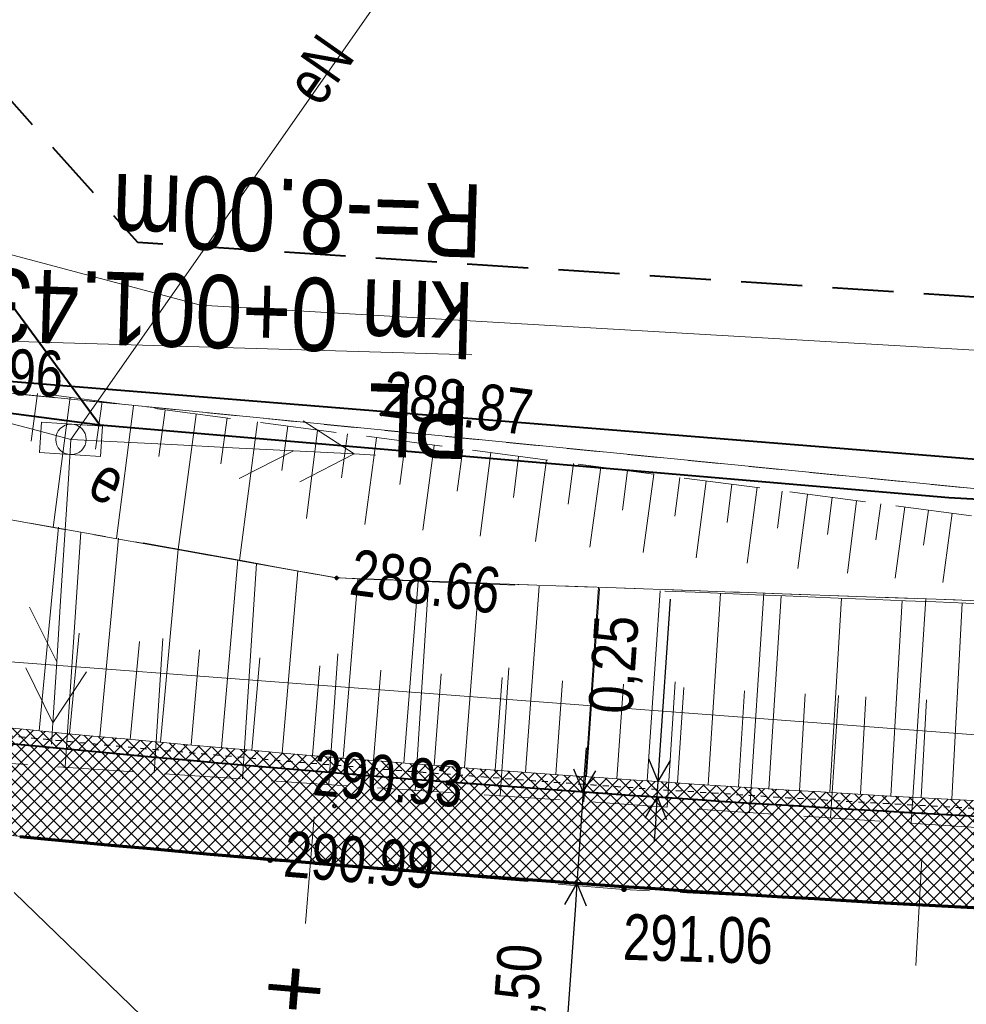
# Model space of a CAD drawing. Header units: metres. Extents: x 7437495 to 7437812, y 5556446 to 5556827.
# Tile 12 of 38: x 7437564 to 7437580, y 5556667 to 5556684. Entities that reach past the tile are written whole.
import ezdxf

# ---------------------------------------------------------------- set-up
doc = ezdxf.new("R2010")
doc.units = ezdxf.units.M
doc.header["$MEASUREMENT"] = 0
for name, pattern in [('0.5_0.5', [1.5, 0.5, -0.5, 0.5]), ('BUBZ01-500', [1.75, 1.25, -0.5]), ('DGN Style 3', [8.60601, 6.14715, -2.45886]), ('EGBU01-500', [1, 0.5, -0.5]), ('KTCR02-500', [1.5, 1, -0.5]), ('KTJZ01-500', [2, 1.5, -0.5])]:
    doc.linetypes.add(name, pattern=pattern)
doc.layers.get('0').update_dxf_attribs({"color": 250, "lineweight": 5})
for name, color, linetype, lineweight in [('510-Podpora jednosłupowa symb.-STPOW', 7, 'Continuous', 5), ('BUBZ01', 250, 'Continuous', 5), ('BUIB02_01', 250, 'Continuous', 5), ('D_balustrada', 7, '0.5_0.5', 30), ('D_kilometraz', 7, 'Continuous', 13), ('D_kraweznik', 7, 'Continuous', 70), ('D_obrzeze', 7, 'Continuous', 40), ('D_opis trasy', 7, 'Continuous', 13), ('D_pobocze', 7, 'Continuous', 13), ('D_skarpa', 7, 'DGN Style 3', 20), ('D_skarpa-symbol', 7, 'Continuous', 20), ('D_wymiary', 7, 'Continuous', 13), ('DS_chodniki', 4, 'Continuous', 0), ('DS_pobocze', 1, 'Continuous', 0), ('EGBD03', 250, 'Continuous', 5), ('EGBU01', 250, 'Continuous', 5), ('KTJZ01', 250, 'Continuous', 5), ('KTOK05_01', 250, 'Continuous', 5), ('MPZP', 250, 'Continuous', 5), ('przewód elektroenergetyczny niskiego napięcia (linia) - symbol', 7, 'Continuous', 5), ('przewód telekomunikacyjny (linia) - symbol', 7, 'Continuous', 5), ('punkt wysokościowy sztuczny', 7, 'Continuous', 5), ('RTPW01', 250, 'Continuous', 5), ('RTPW02', 250, 'Continuous', 5), ('rzedne dla projektanta', 250, 'Continuous', 5), ('SUPE', 250, 'Continuous', 5), ('SUPE_01', 250, 'Continuous', 5), ('SUPT_01', 250, 'Continuous', 5), ('SUSM04_01_E', 250, 'Continuous', 5), ('szafa elektroenergetyczna (punkt)', 7, 'Continuous', 5), ('szafa elektroenergetyczna (punkt)-Atr17', 7, 'Continuous', 5), ('słup (punkt)', 7, 'Continuous', 5)]:
    doc.layers.add(name, color=color, linetype=linetype, lineweight=lineweight)
doc.styles.add('ROMANS', font='arial.ttf', dxfattribs={"width": 0.8})
doc.styles.get("Standard").update_dxf_attribs({"font": 'txt.shx', "width": 0.75})
doc.styles.add('Style-Arial Narrow', font='ARIALN.TTF')
doc.linetypes.add('KTOK05_01-500', pattern='A,3.75,[13,dgnlstyle-rozp_2015.shx,S=0.002778,R=0,X=0,Y=0],3.75', length=7.5)
doc.dimstyles.new('1-500', dxfattribs={"dimscale": 10, "dimtxt": 0.2, "dimasz": 0.07, "dimexe": 0, "dimexo": 0, "dimgap": 0.05, "dimtad": 1, "dimdec": 1, "dimzin": 0, "dimtxsty": 'ROMANS', "dimblk": 'ARCHTICK', "dimcen": 0.1, "dimclrt": 256, "dimadec": 0, "dimazin": 0, "dimtfac": 0.666667, "dimtdec": 1, "dimtofl": 0, "dimtmove": 1, "dimatfit": 2, "dimfxl": 0, "dimtolj": 1, "dimtzin": 0, "dimarcsym": 0})

# ---------------------------------------------------------------- blocks, each defined once
blk = doc.blocks.new('PE04')
at = {"color": 0, "linetype": 'Continuous', "lineweight": 13, "ltscale": 10}
for p, q in [((46.5, 0), (37.84, 5)), ((6.5, 0), (0, 0)), ((6.5, 0), (16.5, 0)), ((16.5, 0), (26.5, 0)), ((26.5, 0), (36.5, 0)), ((36.5, 0), (46.5, 0)), ((46.5, 0), (37.84, -5)), ((46.5, 0), (50, 0))]:
    blk.add_line(p, q, dxfattribs=at)
blk = doc.blocks.new('PT01')
at = {"color": 0, "linetype": 'Continuous', "lineweight": 13, "ltscale": 10}
for p, q in [((46.5, 0), (37.84, 5)), ((6.5, 0), (0, 0)), ((6.5, 0), (16.5, 0)), ((16.5, 0), (26.5, 0)), ((26.5, 0), (36.5, 0)), ((36.5, 0), (27.84, -5)), ((36.5, 0), (46.5, 0)), ((46.5, 0), (50, 0))]:
    blk.add_line(p, q, dxfattribs=at)
blk = doc.blocks.new('US18')
at = {"color": 0, "linetype": 'Continuous', "lineweight": 13, "ltscale": 10}
for p, q in [((-5, -2.5), (-5, 2.5)), ((-5, 2.5), (5, 2.5)), ((5, -2.5), (5, 2.5)), ((-5, -2.5), (5, -2.5))]:
    blk.add_line(p, q, dxfattribs=at)
blk = doc.blocks.new('510')
at = {"layer": '510-Podpora jednosłupowa symb.-STPOW', "color": 0, "linetype": 'Continuous', "lineweight": 13}
blk.add_circle((0, 0), 2.5, dxfattribs=at)
blk = doc.blocks.new('PW02')
at = {"layer": 'punkt wysokościowy sztuczny', "linetype": 'Continuous', "lineweight": 13}
h = blk.add_hatch(color=0, dxfattribs=at)
edge = h.paths.add_edge_path()
edge.add_arc((0, 0), 0.45, 0, 360)
blk = doc.blocks.new('SM04')
at = {"layer": 'słup (punkt)', "color": 0, "linetype": 'Continuous', "lineweight": 13}
blk.add_circle((0, 0), 2.5, dxfattribs=at)
blk = doc.blocks.new('TerminatorOpen')
at = {"color": 0, "linetype": 'ByBlock', "lineweight": -2}
for q in [(-1, 0.5), (-1, 0), (-1, -0.5)]:
    blk.add_line((0, 0), q, dxfattribs=at)
blk = doc.blocks.new('*D57')
at = {"layer": 'D_wymiary', "color": 0, "lineweight": -2, "transparency": 16777216}
for p, q in [((7437573.278, 5556671.238), (7437573.303, 5556671.597)), ((7437573.434, 5556670.866), (7437573.073, 5556670.891)), ((7437573.253, 5556670.878), (7437573.148, 5556669.382)), ((7437573.33, 5556669.369), (7437572.969, 5556669.395)), ((7437573.123, 5556669.023), (7437572.942, 5556666.429))]:
    blk.add_line(p, q, dxfattribs=at)
at = {"layer": 'Defpoints', "color": 0, "transparency": 16777216}
for p in [(7437573.253, 5556670.878), (7437573.614, 5556670.853), (7437573.51, 5556669.357)]:
    blk.add_point(p, dxfattribs=at)
at = {"layer": 'D_wymiary', "color": 0, "lineweight": -2, "transparency": 16777216, "xscale": 0.36, "yscale": 0.36, "zscale": 0.36}
for p, rotation in [((7437573.253, 5556670.878), 266.0114099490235), ((7437573.148, 5556669.382), 86.01140994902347)]:
    blk.add_blockref('TerminatorOpen', p, dxfattribs=dict(at, rotation=rotation))
at = {"layer": 'D_wymiary', "transparency": 16777216, "insert": (7437572.228, 5556667.579), "char_height": 0.72, "attachment_point": 5, "rotation": 86.0114, "style": 'Style-Arial Narrow'}
blk.add_mtext('1,50', dxfattribs=at)
blk = doc.blocks.new('*D61')
at = {"layer": 'D_wymiary', "color": 0, "lineweight": -2, "transparency": 16777216}
for p, q in [((7437574.504, 5556671.404), (7437574.681, 5556674.033)), ((7437574.328, 5556671.055), (7437574.3, 5556671.057)), ((7437574.463, 5556670.795), (7437574.48, 5556671.045)), ((7437574.312, 5556670.805), (7437574.283, 5556670.807)), ((7437574.439, 5556670.436), (7437574.415, 5556670.077))]:
    blk.add_line(p, q, dxfattribs=at)
at = {"layer": 'Defpoints', "color": 0, "transparency": 16777216}
for p in [(7437574.508, 5556671.043), (7437574.463, 5556670.795), (7437574.491, 5556670.793)]:
    blk.add_point(p, dxfattribs=at)
at = {"layer": 'D_wymiary', "color": 0, "lineweight": -2, "transparency": 16777216, "xscale": 0.36, "yscale": 0.36, "zscale": 0.36}
for p, rotation in [((7437574.48, 5556671.045), 266.1559556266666), ((7437574.463, 5556670.795), 86.15595562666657)]:
    blk.add_blockref('TerminatorOpen', p, dxfattribs=dict(at, rotation=rotation))
at = {"layer": 'D_wymiary', "transparency": 16777216, "insert": (7437573.814, 5556672.959), "char_height": 0.72, "attachment_point": 5, "rotation": 86.156, "style": 'Style-Arial Narrow'}
blk.add_mtext('0,25', dxfattribs=at)

msp = doc.modelspace()

# ---------------------------------------------------------------- hatches: boundary and pattern name
at = {"layer": 'DS_chodniki', "lineweight": 0}
h = msp.add_hatch(dxfattribs=at)
h.set_pattern_fill('CROSSHATCH', color=256, angle=-28.4667, style=0, pattern_type=2)
h.set_pattern_definition([(45, (7437606.68072, 5556669.45019), (-0.106066, 0.106066), []), (315, (7437606.68072, 5556669.45019), (0.106066, 0.106066), [])])
h.paths.add_polyline_path([(7437597.409, 5556670.009, -0.023893), (7437564.161, 5556671.642), (7437562.412, 5556671.812, -0.394504), (7437556.543, 5556678.47), (7437556.585, 5556679.903), (7437555.086, 5556679.946), (7437555.044, 5556678.514, 0.394504), (7437562.267, 5556670.319), (7437564.016, 5556670.149, 0.021064), (7437593.449, 5556668.537), (7437593.449, 5556668.537), (7437593.748, 5556668.533, 0.002613), (7437597.407, 5556668.509), (7437630.942, 5556668.466), (7437632.444, 5556669.965)])
at = {"layer": 'DS_pobocze', "lineweight": 0}
h = msp.add_hatch(dxfattribs=at)
h.set_pattern_fill('CROSSHATCH', color=256, angle=-28.4667, style=0, pattern_type=2)
h.set_pattern_definition([(45, (7437559.20415, 5556673.6376), (-0.10606602, 0.10606602), []), (315, (7437559.20415, 5556673.6376), (0.10606602, 0.10606602), [])])
h.paths.add_polyline_path([(7437597.409, 5556670.259, -0.023893), (7437564.185, 5556671.891), (7437562.436, 5556672.06, -0.394504), (7437556.793, 5556678.463), (7437556.835, 5556679.896), (7437556.585, 5556679.903), (7437556.543, 5556678.47, 0.394504), (7437562.412, 5556671.812), (7437564.161, 5556671.642, 0.023893), (7437597.409, 5556670.009), (7437632.444, 5556669.965), (7437632.444, 5556670.215)])

# ---------------------------------------------------------------- linework, layer by layer
at = {"layer": 'BUBZ01', "color": 7, "linetype": 'BUBZ01-500', "lineweight": 13, "flags": 128}
msp.add_lwpolyline([(7437562.759, 5556677.612), (7437583.479, 5556674.892), (7437615.486, 5556674.339), (7437629.622, 5556673.579), (7437629.52, 5556672.531), (7437613.992, 5556672.76), (7437594.749, 5556673.081), (7437583.307, 5556673.881), (7437569.211, 5556674.381), (7437562.42, 5556675.593)], dxfattribs=at)
at = {"layer": 'BUBZ01', "color": 7, "linetype": 'Continuous', "lineweight": 13, "flags": 128}
for points in [[(7437564.308, 5556677.403), (7437564.202, 5556676.619)], [(7437564.843, 5556677.34), (7437564.566, 5556675.21)], [(7437565.365, 5556677.274), (7437565.258, 5556676.49)], [(7437565.881, 5556677.199), (7437565.601, 5556675.025)], [(7437566.402, 5556677.132), (7437566.297, 5556676.37)], [(7437566.91, 5556677.061), (7437566.613, 5556674.845)], [(7437567.414, 5556677.004), (7437567.313, 5556676.252)], [(7437567.913, 5556676.939), (7437567.619, 5556674.665)], [(7437568.412, 5556676.873), (7437568.312, 5556676.142)], [(7437568.897, 5556676.803), (7437568.715, 5556675.355)], [(7437569.387, 5556676.742), (7437569.292, 5556676.02)], [(7437569.864, 5556676.677), (7437569.674, 5556675.256)], [(7437570.341, 5556676.612), (7437570.246, 5556675.913)], [(7437570.808, 5556676.552), (7437570.624, 5556675.162)], [(7437571.276, 5556676.491), (7437571.186, 5556675.801)], [(7437571.735, 5556676.436), (7437571.56, 5556675.064)], [(7437572.19, 5556676.372), (7437572.109, 5556675.699)], [(7437572.649, 5556676.316), (7437572.47, 5556674.98)], [(7437573.094, 5556676.257), (7437573.005, 5556675.588)], [(7437573.54, 5556676.197), (7437573.362, 5556674.883)], [(7437573.976, 5556676.142), (7437573.897, 5556675.492)], [(7437574.408, 5556676.079), (7437574.236, 5556674.796)], [(7437574.836, 5556676.029), (7437574.752, 5556675.392)], [(7437575.268, 5556675.965), (7437575.101, 5556674.713)], [(7437575.687, 5556675.92), (7437575.608, 5556675.292)], [(7437576.102, 5556675.866), (7437575.939, 5556674.623)], [(7437576.511, 5556675.803), (7437576.433, 5556675.197)], [(7437576.925, 5556675.749), (7437576.769, 5556674.537)], [(7437577.331, 5556675.7), (7437577.253, 5556675.094)], [(7437577.732, 5556675.642), (7437577.581, 5556674.461)], [(7437578.129, 5556675.597), (7437578.046, 5556675.005)], [(7437578.521, 5556675.544), (7437578.365, 5556674.377)], [(7437578.913, 5556675.491), (7437578.831, 5556674.921)], [(7437579.296, 5556675.442), (7437579.146, 5556674.306)], [(7437564.759, 5556671.289), (7437565.018, 5556675.129)], [(7437567.665, 5556671.09), (7437567.895, 5556674.616)], [(7437573.264, 5556670.716), (7437573.502, 5556674.229)], [(7437570.495, 5556670.897), (7437570.707, 5556674.114)], [(7437575.978, 5556670.541), (7437576.213, 5556674.133)], [(7437578.626, 5556670.368), (7437578.868, 5556674.039)], [(7437566.219, 5556671.191), (7437566.363, 5556673.388)], [(7437569.085, 5556671.002), (7437569.232, 5556673.141)], [(7437571.893, 5556670.811), (7437572.03, 5556672.909)], [(7437574.625, 5556670.626), (7437574.761, 5556672.68)], [(7437577.304, 5556670.447), (7437577.438, 5556672.457)]]:
    msp.add_lwpolyline(points, dxfattribs=at)
at = {"layer": 'BUBZ01', "color": 7, "linetype": 'BUBZ01-500', "lineweight": 13, "flags": 128}
msp.add_lwpolyline([(7437557.294, 5556676.508), (7437569.211, 5556674.381), (7437583.307, 5556673.881), (7437594.749, 5556673.081), (7437613.992, 5556672.76), (7437629.52, 5556672.531), (7437629.678, 5556671.478), (7437629.018, 5556670.073), (7437611.407, 5556669.691), (7437586.497, 5556669.842), (7437561.736, 5556671.483), (7437556.919, 5556675.335), (7437557.294, 5556676.508)], close=True, dxfattribs=at)
at = {"layer": 'BUIB02_01', "color": 212, "linetype": 'Continuous', "lineweight": 40, "flags": 128}
for points in [[(7437561.082, 5556707.905), (7437560.678, 5556683.206), (7437565.328, 5556676.891)], [(7437506.272, 5556693.648), (7437524.305, 5556686.862), (7437540.614, 5556681.619), (7437547.906, 5556679.175), (7437565.328, 5556676.891), (7437579.243, 5556675.7), (7437619.044, 5556673.496), (7437677.716, 5556672.985), (7437676.927, 5556706.235)]]:
    msp.add_lwpolyline(points, dxfattribs=at)
at = {"layer": 'D_balustrada', "ltscale": 0.1, "flags": 128}
msp.add_lwpolyline([(7437556.71, 5556679.899), (7437556.668, 5556678.467, 0.394504), (7437562.424, 5556671.936), (7437564.173, 5556671.766, 0.023893), (7437597.409, 5556670.134), (7437629.999, 5556670.093)], format="xyb", dxfattribs=at)
at = {"layer": 'D_kilometraz', "flags": 128}
for points in [[(7437568.699, 5556668.722), (7437568.844, 5556670.466)], [(7437578.703, 5556668.032), (7437578.799, 5556669.779)]]:
    msp.add_lwpolyline(points, dxfattribs=at)
at = {"layer": 'D_kraweznik'}
msp.add_arc((7437597.855, 5557018.509), 350, 264.4518, 269.92662, dxfattribs=at)
at = {"layer": 'D_obrzeze'}
msp.add_line((7437562.412, 5556671.812), (7437564.161, 5556671.642), dxfattribs=at)
msp.add_arc((7437597.855, 5557018.509), 348.5, 264.4518, 269.92662, dxfattribs=at)
at = {"layer": 'D_opis trasy'}
msp.add_line((7437568.569, 5556664.74), (7437563.927, 5556669.231), dxfattribs=at)
at = {"layer": 'D_opis trasy', "flags": 128}
msp.add_lwpolyline([(7437555.044, 5556678.514), (7437571.425, 5556678.037)], dxfattribs=at)
at = {"layer": 'D_pobocze', "flags": 128}
msp.add_lwpolyline([(7437556.793, 5556678.463, 0.394504), (7437562.436, 5556672.06), (7437564.185, 5556671.891, 0.023893), (7437597.409, 5556670.259), (7437632.444, 5556670.215)], format="xyb", dxfattribs=at)
at = {"layer": 'D_skarpa', "flags": 128}
msp.add_lwpolyline([(7437557.573, 5556676.502), (7437558.014, 5556676.422), (7437558.599, 5556676.315), (7437559.087, 5556676.226), (7437559.501, 5556676.151), (7437559.86, 5556676.085), (7437560.177, 5556676.028), (7437560.461, 5556675.976), (7437560.718, 5556675.929), (7437560.954, 5556675.886), (7437561.174, 5556675.846), (7437561.379, 5556675.808), (7437561.574, 5556675.773), (7437561.76, 5556675.739), (7437561.94, 5556675.706), (7437562.114, 5556675.674), (7437562.285, 5556675.643), (7437562.454, 5556675.613), (7437562.621, 5556675.582), (7437562.818, 5556675.546), (7437563.311, 5556675.456), (7437563.805, 5556675.366), (7437564.298, 5556675.276), (7437564.788, 5556675.187), (7437565.274, 5556675.098), (7437565.761, 5556675.01), (7437566.248, 5556674.921), (7437566.735, 5556674.832), (7437567.222, 5556674.743), (7437567.709, 5556674.655), (7437568.196, 5556674.566), (7437568.684, 5556674.477), (7437569.171, 5556674.388), (7437569.664, 5556674.363), (7437570.157, 5556674.343), (7437570.651, 5556674.323), (7437571.144, 5556674.304), (7437571.637, 5556674.284), (7437572.13, 5556674.264), (7437572.623, 5556674.244), (7437573.116, 5556674.225), (7437573.609, 5556674.205), (7437574.102, 5556674.185), (7437574.595, 5556674.166), (7437575.087, 5556674.146), (7437575.58, 5556674.126), (7437576.073, 5556674.106), (7437576.566, 5556674.087), (7437577.058, 5556674.067), (7437577.551, 5556674.047), (7437578.044, 5556674.028), (7437578.536, 5556674.008), (7437579.029, 5556673.988), (7437579.521, 5556673.968), (7437580.014, 5556673.949), (7437580.506, 5556673.929), (7437580.999, 5556673.909), (7437581.491, 5556673.89), (7437581.984, 5556673.87), (7437582.476, 5556673.85), (7437582.969, 5556673.831), (7437583.461, 5556673.801), (7437583.953, 5556673.77), (7437584.445, 5556673.738), (7437584.937, 5556673.707), (7437585.429, 5556673.676), (7437585.921, 5556673.644), (7437586.413, 5556673.613), (7437586.906, 5556673.581), (7437587.398, 5556673.55), (7437587.89, 5556673.519), (7437588.383, 5556673.487), (7437588.875, 5556673.456), (7437589.368, 5556673.424), (7437589.86, 5556673.393), (7437590.353, 5556673.361), (7437590.845, 5556673.33), (7437591.338, 5556673.299), (7437591.831, 5556673.267), (7437592.324, 5556673.236), (7437592.817, 5556673.204), (7437593.31, 5556673.173), (7437593.803, 5556673.141), (7437594.296, 5556673.11), (7437594.789, 5556673.08), (7437595.282, 5556673.074), (7437595.776, 5556673.067), (7437596.269, 5556673.06), (7437596.763, 5556673.053), (7437597.256, 5556673.046), (7437597.754, 5556673.04), (7437598.254, 5556673.033), (7437598.754, 5556673.026), (7437599.254, 5556673.019), (7437599.754, 5556673.012), (7437600.254, 5556673.005), (7437600.754, 5556672.998), (7437601.254, 5556672.991), (7437601.754, 5556672.984), (7437602.254, 5556672.978), (7437602.754, 5556672.971), (7437603.254, 5556672.964), (7437603.754, 5556672.957), (7437604.254, 5556672.95), (7437604.754, 5556672.943), (7437605.254, 5556672.936), (7437605.754, 5556672.929), (7437606.254, 5556672.922), (7437606.754, 5556672.915), (7437607.254, 5556672.908), (7437607.754, 5556672.897), (7437608.254, 5556672.886), (7437608.754, 5556672.875), (7437609.254, 5556672.864), (7437609.754, 5556672.853), (7437610.254, 5556672.842), (7437610.754, 5556672.831), (7437611.254, 5556672.82), (7437611.754, 5556672.809), (7437612.254, 5556672.798), (7437612.754, 5556672.787), (7437613.254, 5556672.776), (7437613.754, 5556672.765), (7437614.254, 5556672.742), (7437614.754, 5556672.708), (7437615.254, 5556672.675), (7437615.754, 5556672.641), (7437616.254, 5556672.607), (7437616.754, 5556672.573), (7437617.254, 5556672.54), (7437617.754, 5556672.506), (7437618.253, 5556672.472), (7437618.753, 5556672.438), (7437619.253, 5556672.408), (7437619.753, 5556672.419), (7437620.253, 5556672.43), (7437620.753, 5556672.441), (7437621.253, 5556672.451), (7437621.753, 5556672.462), (7437622.253, 5556672.473), (7437622.754, 5556672.484), (7437623.254, 5556672.494), (7437623.754, 5556672.505), (7437624.254, 5556672.516), (7437624.754, 5556672.527), (7437625.254, 5556672.538), (7437625.754, 5556672.548), (7437626.254, 5556672.559), (7437626.754, 5556672.57), (7437627.254, 5556672.581), (7437627.754, 5556672.592), (7437628.254, 5556672.602), (7437628.754, 5556672.613), (7437629.254, 5556672.624), (7437629.337, 5556672.625)], dxfattribs=at)
at = {"layer": 'D_skarpa-symbol', "flags": 128}
for points in [[(7437564.334, 5556671.877), (7437564.654, 5556675.212)], [(7437565.33, 5556671.783), (7437565.635, 5556675.033)], [(7437566.326, 5556671.69), (7437566.615, 5556674.854)], [(7437567.322, 5556671.602), (7437567.592, 5556674.676)], [(7437568.318, 5556671.514), (7437568.572, 5556674.497)], [(7437569.315, 5556671.432), (7437569.556, 5556674.368)], [(7437570.311, 5556671.35), (7437570.548, 5556674.327)], [(7437571.308, 5556671.274), (7437571.539, 5556674.288)], [(7437572.305, 5556671.198), (7437572.531, 5556674.248)], [(7437573.303, 5556671.127), (7437573.521, 5556674.208)], [(7437574.3, 5556671.057), (7437574.514, 5556674.169)], [(7437575.298, 5556670.992), (7437575.502, 5556674.129)], [(7437576.296, 5556670.928), (7437576.496, 5556674.09)], [(7437577.294, 5556670.868), (7437577.483, 5556674.05)], [(7437578.293, 5556670.81), (7437578.477, 5556674.01)], [(7437579.291, 5556670.756), (7437579.463, 5556673.971)], [(7437564.832, 5556671.83), (7437564.989, 5556673.476)], [(7437565.828, 5556671.736), (7437565.978, 5556673.339)], [(7437566.824, 5556671.646), (7437566.963, 5556673.205)], [(7437567.82, 5556671.558), (7437567.951, 5556673.072)], [(7437568.816, 5556671.473), (7437568.937, 5556672.941)], [(7437569.813, 5556671.391), (7437569.932, 5556672.869)], [(7437570.81, 5556671.312), (7437570.925, 5556672.81)], [(7437571.807, 5556671.236), (7437571.921, 5556672.752)], [(7437572.804, 5556671.162), (7437572.914, 5556672.695)], [(7437573.802, 5556671.092), (7437573.909, 5556672.64)], [(7437574.799, 5556671.024), (7437574.902, 5556672.586)], [(7437575.797, 5556670.96), (7437575.897, 5556672.535)], [(7437576.795, 5556670.897), (7437576.891, 5556672.483)], [(7437577.794, 5556670.839), (7437577.886, 5556672.435)], [(7437578.792, 5556670.782), (7437578.88, 5556672.386)]]:
    msp.add_lwpolyline(points, dxfattribs=at)
at = {"layer": 'EGBD03', "color": 96, "linetype": 'Continuous', "lineweight": 13, "flags": 128}
msp.add_lwpolyline([(7437562.041, 5556677.586), (7437583.516, 5556675.463)], dxfattribs=at)
at = {"layer": 'EGBU01', "color": 96, "linetype": 'EGBU01-500', "lineweight": 13, "flags": 128}
for points in [[(7437562.041, 5556677.586), (7437583.516, 5556675.463)], [(7437583.516, 5556675.463), (7437562.041, 5556677.586)]]:
    msp.add_lwpolyline(points, dxfattribs=at)
at = {"layer": 'KTJZ01', "color": 7, "linetype": 'KTJZ01-500', "lineweight": 13, "flags": 128}
msp.add_lwpolyline([(7437513.723, 5556673.355), (7437526.269, 5556669.703), (7437536.272, 5556667.34), (7437541.191, 5556666.174), (7437555.601, 5556663.946), (7437574.688, 5556662.14), (7437592.829, 5556661.757), (7437607.902, 5556661.297), (7437618.053, 5556661.514), (7437634.62, 5556661.166), (7437643.744, 5556661.042), (7437662.678, 5556660.695), (7437676.713, 5556659.956), (7437680.07, 5556659.854), (7437689.107, 5556659.276), (7437706.866, 5556658.566), (7437718.583, 5556658.503), (7437742.597, 5556658.61), (7437777.726, 5556658.866), (7437800.276, 5556659.834), (7437800.259, 5556670.435), (7437784.777, 5556672.203), (7437780.309, 5556673.712), (7437778.074, 5556675.404), (7437776.698, 5556677.48), (7437776.083, 5556679.857), (7437775.634, 5556681.841), (7437775.283, 5556700.892), (7437764.802, 5556697.486), (7437766.655, 5556696.561), (7437768.321, 5556694.998), (7437769.494, 5556692.86), (7437769.762, 5556690.69), (7437770.016, 5556679.871), (7437770.034, 5556675.709), (7437769.454, 5556673.191), (7437768.438, 5556671.149), (7437767.087, 5556669.959), (7437764.67, 5556669.108), (7437754.892, 5556669.097), (7437752.966, 5556669.447), (7437751.386, 5556669.974), (7437749.715, 5556671.13), (7437748.385, 5556673.103), (7437747.671, 5556675.06), (7437747.375, 5556677.871), (7437741.367, 5556677.784), (7437740.566, 5556674.522), (7437739.928, 5556673.377), (7437739.11, 5556672.445), (7437738.094, 5556671.642), (7437736.73, 5556670.857), (7437735.192, 5556670.212), (7437733.349, 5556669.562), (7437731.308, 5556669.155), (7437730.28, 5556669.172), (7437716.357, 5556669.106), (7437704.086, 5556669.173), (7437692.094, 5556669.191), (7437679.606, 5556669.216), (7437668.639, 5556669.088), (7437659.12, 5556668.63), (7437651.567, 5556668.505), (7437639.106, 5556668.391), (7437630.871, 5556668.454), (7437618.261, 5556668.443), (7437607.706, 5556668.467), (7437605.949, 5556668.499), (7437593.243, 5556668.562), (7437588.537, 5556668.611), (7437579.98, 5556668.962), (7437573.919, 5556669.28), (7437568.122, 5556669.75), (7437557.694, 5556670.763), (7437556.14, 5556672.891), (7437555.289, 5556675.013), (7437555.022, 5556677.774), (7437555.086, 5556679.946), (7437549.768, 5556680.691), (7437548.771, 5556677.469), (7437547.863, 5556676.025), (7437545.277, 5556673.878), (7437543.715, 5556673.473), (7437541.983, 5556673.321), (7437537.697, 5556674.291), (7437528.632, 5556676.578), (7437522.707, 5556678.05)], dxfattribs=at)
at = {"layer": 'KTOK05_01', "color": 7, "linetype": 'KTOK05_01-500', "lineweight": 40, "flags": 128}
msp.add_lwpolyline([(7437583.368, 5556707.577), (7437583.552, 5556676.012), (7437562.145, 5556677.734), (7437560.165, 5556678.489), (7437558.678, 5556679.921), (7437557.753, 5556681.719), (7437558.011, 5556692.181), (7437557.968, 5556697.073), (7437558.154, 5556707.939)], dxfattribs=at)
at = {"layer": 'MPZP', "color": 212, "linetype": 'KTCR02-500', "lineweight": 40, "flags": 128}
msp.add_lwpolyline([(7437800.251, 5556675.096), (7437774.125, 5556675.384), (7437713.181, 5556675.943), (7437614.811, 5556676.701), (7437565.954, 5556679.873), (7437562.943, 5556683.239), (7437563.096, 5556707.876)], dxfattribs=at)
at = {"layer": 'rzedne dla projektanta', "color": 7, "linetype": 'Continuous', "lineweight": 40}
for centre in [(7437569.948, 5556677.063), (7437569.211, 5556674.381), (7437569.176, 5556670.646), (7437568.122, 5556669.75)]:
    msp.add_circle(centre, 0.0225, dxfattribs=at)
at = {"layer": 'SUPE', "color": 1, "linetype": 'Continuous', "lineweight": 13, "flags": 128}
msp.add_lwpolyline([(7437575.892, 5556698.514), (7437575.947, 5556692.49), (7437564.856, 5556676.651)], dxfattribs=at)
at = {"layer": 'SUPE_01', "color": 1, "linetype": 'Continuous', "lineweight": 13, "flags": 128}
msp.add_lwpolyline([(7437642.543, 5556670.943), (7437640.927, 5556670.939), (7437611.621, 5556671.054), (7437586.686, 5556671.281), (7437561.98, 5556673.151), (7437556.422, 5556679.586), (7437547.867, 5556681.338), (7437548.059, 5556682.175)], dxfattribs=at)
at = {"layer": 'SUPT_01', "color": 30, "linetype": 'Continuous', "lineweight": 13, "flags": 128}
msp.add_lwpolyline([(7437672.13, 5556676.84), (7437648.287, 5556676.63), (7437619.856, 5556676.349), (7437614.361, 5556676.285), (7437581.263, 5556678.022), (7437566.981, 5556678.847), (7437527.253, 5556689.436), (7437521.197, 5556691.08)], dxfattribs=at)

# ---------------------------------------------------------------- block references
at = {"layer": 'przewód elektroenergetyczny niskiego napięcia (linia) - symbol', "color": 1, "linetype": 'Continuous', "lineweight": 13, "xscale": 0.1, "yscale": 0.1, "zscale": 0.1}
for rotation in [165.2382548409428, 357.0522548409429, 266.3322548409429]:
    msp.add_blockref('PE04', (7437564.856, 5556676.651), dxfattribs=dict(at, rotation=rotation))
at = {"layer": 'przewód telekomunikacyjny (linia) - symbol', "color": 30, "linetype": 'Continuous', "lineweight": 13, "xscale": 0.1, "yscale": 0.1, "zscale": 0.1}
for rotation in [165.2382548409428, 357.0522548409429, 266.3322548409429]:
    msp.add_blockref('PT01', (7437564.856, 5556676.651), dxfattribs=dict(at, rotation=rotation))
at = {"layer": 'RTPW02', "color": 7, "linetype": 'Continuous', "lineweight": 13, "xscale": 0.1, "yscale": 0.1, "zscale": 0.1, "rotation": 331.5332548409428}
msp.add_blockref('PW02', (7437573.919, 5556669.28), dxfattribs=at)
at = {"layer": 'SUSM04_01_E', "color": 7, "linetype": 'Continuous', "lineweight": 13, "xscale": 0.1, "yscale": 0.1, "zscale": 0.1, "rotation": 331.5332548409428}
for name in ['510', 'SM04']:
    msp.add_blockref(name, (7437564.856, 5556676.651), dxfattribs=at)
at = {"layer": 'szafa elektroenergetyczna (punkt)', "color": 7, "linetype": 'Continuous', "lineweight": 13, "xscale": 0.1, "yscale": 0.1, "zscale": 0.1, "rotation": 356.3082548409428}
msp.add_blockref('US18', (7437564.856, 5556676.651), dxfattribs=at)

# ---------------------------------------------------------------- texts
at = {"layer": 'D_kilometraz', "insert": (7437568.562, 5556668.048), "char_height": 1.2, "attachment_point": 4, "rotation": 265.2352, "line_spacing_factor": 1.6, "style": 'Style-Arial Narrow'}
msp.add_mtext('+20', dxfattribs=at)
at = {"layer": 'D_opis trasy', "char_height": 1.2, "rotation": 178.3341, "style": 'Style-Arial Narrow'}
for s, insert, attachment_point, line_spacing_factor in [('R=-8.00m', (7437565.533, 5556680.41), 6, 0.35), ('PL\\Pkm 0+001.43', (7437571.418, 5556677.782), 4, 0.85)]:
    msp.add_mtext(s, dxfattribs=dict(at, insert=insert, attachment_point=attachment_point, line_spacing_factor=line_spacing_factor))
at = {"layer": 'RTPW01', "color": 7, "linetype": 'Continuous', "lineweight": 13, "insert": (7437573.894, 5556668.118), "char_height": 0.75, "attachment_point": 7, "rotation": 358.3313, "line_spacing_factor": 0.6}
msp.add_mtext('\\FWORKING_1250;\\H1x;\\W0.8;291.06', dxfattribs=at)
at = {"layer": 'rzedne dla projektanta', "color": 7, "linetype": 'Continuous', "lineweight": 0, "char_height": 0.75, "attachment_point": 7, "line_spacing_factor": 0.6}
for s, insert, rotation in [('\\FWORKING_1250;\\H1x;\\W0.8; 288.96', (7437562.035, 5556677.448), 357.596), ('\\FWORKING_1250;\\H1x;\\W0.8; 288.87', (7437569.707, 5556677.056), 352.4267), ('\\FWORKING_1250;\\H1x;\\W0.8; 288.66', (7437569.178, 5556674.133), 352.4267), ('\\FWORKING_1250;\\H1x;\\W0.8; 290.93', (7437568.579, 5556670.834), 355.268), ('\\FWORKING_1250;\\H1x;\\W0.8; 290.99', (7437568.101, 5556669.501), 355.268)]:
    msp.add_mtext(s, dxfattribs=dict(at, insert=insert, rotation=rotation))
at = {"layer": 'SUPE', "color": 1, "linetype": 'Continuous', "lineweight": 13, "insert": (7437568.95, 5556682.066), "char_height": 0.75, "attachment_point": 7, "rotation": 55.0003, "line_spacing_factor": 0.6}
msp.add_mtext('\\FWORKING_1250;\\H1x;\\W0.8;eN', dxfattribs=at)
at = {"layer": 'szafa elektroenergetyczna (punkt)-Atr17', "color": 7, "insert": (7437565.085, 5556675.749), "char_height": 0.75, "attachment_point": 7, "rotation": 331.5333, "line_spacing_factor": 0.6}
msp.add_mtext('\\FWORKING_1250;\\H1x;\\W0.8;e', dxfattribs=at)

# ---------------------------------------------------------------- dimensions: what is measured, and where the dimension line sits
at = {"layer": 'D_wymiary'}
for base, p1, p2, angle, picture, middle in [((7437574.463, 5556670.795), (7437574.508, 5556671.043), (7437574.491, 5556670.793), 266.156, '*D61', (7437574.605, 5556672.906)), ((7437573.253, 5556670.878), (7437573.51, 5556669.357), (7437573.614, 5556670.853), 86.0114, '*D57', (7437573.019, 5556667.524))]:
    dim = msp.add_linear_dim(base=base, p1=p1, p2=p2, angle=angle, dimstyle='1-500', override={"dimscale": 1, "dimtxt": 0.72, "dimasz": 0.36, "dimexe": 0.18, "dimexo": 0.18, "dimgap": 0.36, "dimdec": 2, "dimzin": 3, "dimtxsty": 'Style-Arial Narrow', "dimblk": 'TerminatorOpen', "dimcen": 0.36, "dimtdec": 2, "dimtofl": 1, "dimtmove": 0, "dimatfit": 1, "dimfrac": 2, "dimtolj": 0, "dimtzin": 3}, dxfattribs=at)
    dim.commit()
    dim.dimension.update_dxf_attribs({"geometry": picture, "text_midpoint": middle, "dimtype": 160})

doc.saveas('drawing.dxf')
